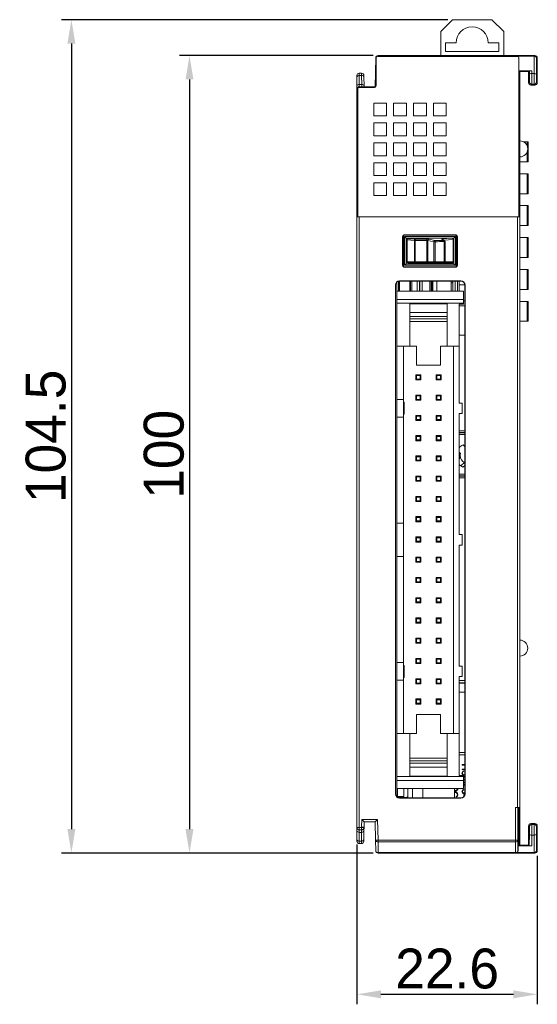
# Model space of a CAD drawing. Header units: millimetres. Extents: x 0 to 592, y -1 to 415.
# Tile 3 of 10: x 215 to 280, y 144 to 267. Entities that reach past the tile are written whole.
import ezdxf

# ---------------------------------------------------------------- set-up
doc = ezdxf.new("R2010")
doc.units = ezdxf.units.MM
doc.header["$MEASUREMENT"] = 0
doc.layers.add('Layer0000', color=7, linetype='Continuous', lineweight=20)
doc.styles.add('文字样式①', font='txt')
doc.dimstyles.new('标准样式（宋体）', dxfattribs={"dimtxt": 5, "dimasz": 3, "dimexe": 1.25, "dimexo": 0.625, "dimtad": 1, "dimtoh": 1, "dimdsep": 46, "dimtxsty": '文字样式①', "dimcen": 0, "dimdle": 6, "dimadec": 0, "dimazin": 0, "dimtfac": 1, "dimtofl": 0, "dimtmove": 0, "dimatfit": 3, "dimfxl": 0, "dimtolj": 1, "dimarcsym": 0})

# ---------------------------------------------------------------- blocks, each defined once
blk = doc.blocks.new('*D18')
at = {"color": 0, "linetype": 'Continuous', "lineweight": -2}
for p, q in [((259.25, 262.59), (234.98, 262.59)), ((236.23, 259.59), (236.23, 165.59)), ((259.25, 162.59), (234.98, 162.59))]:
    blk.add_line(p, q, dxfattribs=at)
at = {"color": 0}
for points in [[(235.73, 259.59), (236.73, 259.59), (236.23, 262.59)], [(235.73, 165.59), (236.73, 165.59), (236.23, 162.59)]]:
    blk.add_solid(points, dxfattribs=at)
at = {"layer": 'Defpoints', "color": 0}
for p in [(259.87, 262.59), (236.23, 162.59), (259.87, 162.59)]:
    blk.add_point(p, dxfattribs=at)
at = {"color": 0, "lineweight": 9, "insert": (233.03, 212.59), "char_height": 5, "attachment_point": 5, "rotation": 90, "style": '文字样式①'}
blk.add_mtext('\\A1;100', dxfattribs=at)
blk = doc.blocks.new('*D19')
at = {"color": 0, "linetype": 'Continuous', "lineweight": -2}
for p, q in [((268.58, 267.09), (220.18, 267.09)), ((221.43, 264.09), (221.43, 165.59)), ((259.25, 162.59), (220.18, 162.59))]:
    blk.add_line(p, q, dxfattribs=at)
at = {"color": 0}
for points in [[(220.93, 264.09), (221.93, 264.09), (221.43, 267.09)], [(220.93, 165.59), (221.93, 165.59), (221.43, 162.59)]]:
    blk.add_solid(points, dxfattribs=at)
at = {"layer": 'Defpoints', "color": 0}
for p in [(269.2, 267.09), (221.43, 162.59), (259.87, 162.59)]:
    blk.add_point(p, dxfattribs=at)
at = {"color": 0, "lineweight": 9, "insert": (218.23, 214.84), "char_height": 5, "attachment_point": 5, "rotation": 90, "style": '文字样式①'}
blk.add_mtext('\\A1;104.5', dxfattribs=at)
blk = doc.blocks.new('*D20')
at = {"color": 0, "linetype": 'Continuous', "lineweight": -2}
for p, q in [((257.21, 163.67), (257.21, 143.63)), ((279.81, 162.26), (279.81, 143.63)), ((260.21, 144.88), (276.81, 144.88))]:
    blk.add_line(p, q, dxfattribs=at)
at = {"color": 0}
for points in [[(260.21, 145.38), (260.21, 144.38), (257.21, 144.88)], [(276.81, 145.38), (276.81, 144.38), (279.81, 144.88)]]:
    blk.add_solid(points, dxfattribs=at)
at = {"layer": 'Defpoints', "color": 0}
for p in [(257.21, 164.29), (279.81, 162.89), (279.81, 144.88)]:
    blk.add_point(p, dxfattribs=at)
at = {"color": 0, "lineweight": 9, "insert": (268.51, 148.08), "char_height": 5, "attachment_point": 5, "style": '文字样式①'}
blk.add_mtext('\\A1;22.6', dxfattribs=at)

msp = doc.modelspace()

# ---------------------------------------------------------------- linework, layer by layer
at = {"layer": 'Layer0000'}
for p, q in [((269.204, 267.088), (267.704, 265.588)), ((274.104, 267.088), (269.204, 267.088)), ((275.604, 265.588), (274.104, 267.088)), ((267.704, 265.588), (267.704, 262.588)), ((275.604, 262.588), (275.604, 265.588)), ((269.654, 264.188), (268.304, 264.188)), ((268.304, 264.188), (268.304, 263.088)), ((268.304, 263.088), (275.004, 263.088)), ((275.004, 264.188), (273.654, 264.188)), ((275.004, 263.088), (275.004, 264.188)), ((259.574, 262.293), (259.511, 258.688)), ((259.611, 258.788), (259.611, 262.288)), ((259.811, 262.488), (277.311, 262.488)), ((259.874, 262.588), (277.091, 262.588)), ((277.091, 262.588), (277.113, 262.588)), ((277.113, 262.588), (279.413, 262.588)), ((277.324, 262.5), (277.337, 262.486)), ((279.413, 262.5), (277.324, 262.5)), ((277.511, 242.388), (277.511, 262.288)), ((279.413, 262.5), (279.405, 260.358)), ((279.413, 262.588), (279.511, 262.588)), ((279.414, 262.588), (279.416, 262.588)), ((279.713, 262.288), (279.705, 260.146)), ((279.811, 262.288), (279.713, 262.288)), ((279.811, 259.188), (279.811, 262.288)), ((279.115, 260.693), (277.511, 260.693)), ((278.711, 260.588), (277.511, 260.588)), ((277.611, 260.588), (277.611, 256.888)), ((278.814, 260.692), (278.711, 260.588)), ((278.711, 260.588), (278.711, 259.188)), ((278.814, 260.692), (278.816, 260.146)), ((279.116, 260.358), (279.115, 260.693)), ((257.211, 259.88), (257.211, 260.085)), ((257.211, 258.769), (257.211, 259.88)), ((257.511, 260.385), (257.786, 260.385)), ((257.511, 260.385), (257.511, 260.092)), ((257.79, 260.092), (257.511, 260.092)), ((257.511, 260.092), (257.511, 258.981)), ((257.79, 260.092), (257.786, 260.385)), ((257.809, 258.981), (257.79, 260.092)), ((258.086, 260.09), (258.09, 259.885)), ((258.09, 259.885), (258.109, 258.774)), ((278.815, 259.292), (278.711, 259.188)), ((279.405, 260.358), (279.116, 260.358)), ((279.707, 259.292), (279.811, 259.188)), ((257.211, 258.388), (257.211, 258.769)), ((257.211, 258.388), (257.211, 242.388)), ((257.311, 242.388), (257.311, 258.388)), ((257.511, 258.981), (257.511, 258.688)), ((257.511, 258.981), (257.809, 258.981)), ((259.511, 258.688), (257.511, 258.688)), ((257.511, 258.588), (259.411, 258.588)), ((257.816, 258.688), (257.809, 258.981)), ((258.109, 258.774), (258.111, 258.688)), ((279.011, 258.888), (279.115, 258.992)), ((279.011, 258.888), (279.511, 258.888)), ((279.407, 258.992), (279.115, 258.992)), ((279.511, 258.888), (279.407, 258.992)), ((277.511, 256.888), (277.611, 256.888)), ((277.611, 242.388), (277.611, 256.888)), ((259.311, 256.638), (259.311, 255.038)), ((260.911, 256.638), (259.311, 256.638)), ((260.911, 255.038), (260.911, 256.638)), ((261.811, 256.638), (261.811, 255.038)), ((263.411, 256.638), (261.811, 256.638)), ((263.411, 255.038), (263.411, 256.638)), ((264.311, 256.638), (264.311, 255.038)), ((265.911, 256.638), (264.311, 256.638)), ((265.911, 255.038), (265.911, 256.638)), ((266.811, 256.638), (266.811, 255.038)), ((268.411, 256.638), (266.811, 256.638)), ((268.411, 255.038), (268.411, 256.638)), ((259.311, 255.038), (260.911, 255.038)), ((261.811, 255.038), (263.411, 255.038)), ((264.311, 255.038), (265.911, 255.038)), ((266.811, 255.038), (268.411, 255.038)), ((259.311, 254.138), (259.311, 252.538)), ((260.911, 254.138), (259.311, 254.138)), ((260.911, 252.538), (260.911, 254.138)), ((261.811, 254.138), (261.811, 252.538)), ((263.411, 254.138), (261.811, 254.138)), ((263.411, 252.538), (263.411, 254.138)), ((264.311, 254.138), (264.311, 252.538)), ((265.911, 254.138), (264.311, 254.138)), ((265.911, 252.538), (265.911, 254.138)), ((266.811, 254.138), (266.811, 252.538)), ((268.411, 254.138), (266.811, 254.138)), ((268.411, 252.538), (268.411, 254.138)), ((259.311, 252.538), (260.911, 252.538)), ((261.811, 252.538), (263.411, 252.538)), ((264.311, 252.538), (265.911, 252.538)), ((266.811, 252.538), (268.411, 252.538)), ((259.311, 251.638), (259.311, 250.038)), ((260.911, 251.638), (259.311, 251.638)), ((260.911, 250.038), (260.911, 251.638)), ((261.811, 251.638), (261.811, 250.038)), ((263.411, 251.638), (261.811, 251.638)), ((263.411, 250.038), (263.411, 251.638)), ((264.311, 251.638), (264.311, 250.038)), ((265.911, 251.638), (264.311, 251.638)), ((265.911, 250.038), (265.911, 251.638)), ((266.811, 251.638), (266.811, 250.038)), ((268.411, 251.638), (266.811, 251.638)), ((268.411, 250.038), (268.411, 251.638)), ((278.076, 251.773), (278.529, 251.773)), ((278.529, 251.773), (278.666, 251.773)), ((278.529, 251.284), (278.529, 251.773)), ((278.666, 251.773), (278.666, 249.273)), ((259.311, 250.038), (260.911, 250.038)), ((261.811, 250.038), (263.411, 250.038)), ((264.311, 250.038), (265.911, 250.038)), ((266.811, 250.038), (268.411, 250.038)), ((278.529, 249.273), (278.529, 250.493)), ((259.311, 249.138), (259.311, 247.538)), ((260.911, 249.138), (259.311, 249.138)), ((260.911, 247.538), (260.911, 249.138)), ((261.811, 249.138), (261.811, 247.538)), ((263.411, 249.138), (261.811, 249.138)), ((263.411, 247.538), (263.411, 249.138)), ((264.311, 249.138), (264.311, 247.538)), ((265.911, 249.138), (264.311, 249.138)), ((265.911, 247.538), (265.911, 249.138)), ((266.811, 249.138), (266.811, 247.538)), ((268.411, 249.138), (266.811, 249.138)), ((268.411, 247.538), (268.411, 249.138)), ((278.529, 249.273), (277.611, 249.273)), ((278.666, 249.273), (278.529, 249.273)), ((259.311, 247.538), (260.911, 247.538)), ((261.811, 247.538), (263.411, 247.538)), ((264.311, 247.538), (265.911, 247.538)), ((266.811, 247.538), (268.411, 247.538)), ((277.611, 247.773), (278.529, 247.773)), ((278.529, 247.773), (278.666, 247.773)), ((278.529, 245.273), (278.529, 247.773)), ((278.666, 247.773), (278.666, 245.273)), ((259.311, 246.638), (259.311, 245.038)), ((260.911, 246.638), (259.311, 246.638)), ((260.911, 245.038), (260.911, 246.638)), ((261.811, 246.638), (261.811, 245.038)), ((263.411, 246.638), (261.811, 246.638)), ((263.411, 245.038), (263.411, 246.638)), ((264.311, 246.638), (264.311, 245.038)), ((265.911, 246.638), (264.311, 246.638)), ((265.911, 245.038), (265.911, 246.638)), ((266.811, 246.638), (266.811, 245.038)), ((268.411, 246.638), (266.811, 246.638)), ((268.411, 245.038), (268.411, 246.638)), ((259.311, 245.038), (260.911, 245.038)), ((261.811, 245.038), (263.411, 245.038)), ((264.311, 245.038), (265.911, 245.038)), ((266.811, 245.038), (268.411, 245.038)), ((278.529, 245.273), (277.611, 245.273)), ((278.666, 245.273), (278.529, 245.273)), ((277.611, 243.773), (278.529, 243.773)), ((278.529, 243.773), (278.666, 243.773)), ((278.529, 241.273), (278.529, 243.773)), ((278.666, 243.773), (278.666, 241.273)), ((257.311, 242.388), (257.211, 242.388)), ((257.211, 242.388), (257.211, 242.367)), ((257.211, 165.785), (257.211, 242.367)), ((277.511, 242.388), (257.311, 242.388)), ((257.511, 242.362), (277.311, 242.362)), ((257.511, 165.785), (257.511, 242.362)), ((277.311, 242.362), (277.311, 168.288)), ((277.611, 242.388), (277.511, 242.388)), ((277.611, 242.367), (277.611, 242.388)), ((277.611, 168.288), (277.611, 242.367)), ((278.529, 241.273), (277.611, 241.273)), ((278.666, 241.273), (278.529, 241.273)), ((262.926, 239.888), (262.926, 236.288)), ((262.926, 239.888), (262.961, 239.888)), ((262.961, 239.888), (262.961, 236.288)), ((263.061, 240.062), (263.061, 236.115)), ((269.561, 240.123), (263.161, 240.123)), ((263.161, 240.088), (263.161, 240.123)), ((269.561, 240.088), (263.161, 240.088)), ((263.161, 236.288), (263.161, 239.888)), ((269.561, 239.888), (263.161, 239.888)), ((263.161, 239.888), (263.361, 239.688)), ((263.361, 239.688), (263.361, 236.488)), ((269.361, 239.688), (263.361, 239.688)), ((263.461, 239.47), (263.461, 239.57)), ((263.611, 239.62), (263.611, 239.688)), ((264.523, 239.568), (263.611, 239.62)), ((264.523, 239.568), (264.523, 239.418)), ((265.953, 239.568), (264.523, 239.568)), ((265.953, 239.418), (265.953, 239.568)), ((266.243, 239.555), (266.977, 239.399)), ((268.098, 239.415), (267.836, 239.586)), ((267.897, 239.598), (269.111, 239.688)), ((268.18, 239.391), (267.918, 239.561)), ((268.085, 239.453), (269.261, 239.541)), ((269.261, 239.57), (269.261, 239.541)), ((269.261, 239.535), (269.261, 236.738)), ((269.361, 239.688), (269.561, 239.888)), ((269.361, 236.488), (269.361, 239.688)), ((269.561, 240.123), (269.561, 240.088)), ((269.561, 236.288), (269.561, 239.888)), ((269.661, 236.115), (269.661, 240.062)), ((269.761, 236.288), (269.761, 239.888)), ((269.761, 239.888), (269.796, 239.888)), ((269.796, 236.288), (269.796, 239.888)), ((277.611, 239.773), (278.529, 239.773)), ((278.529, 239.773), (278.666, 239.773)), ((278.529, 237.273), (278.529, 239.773)), ((278.666, 239.773), (278.666, 237.273)), ((263.461, 236.738), (263.461, 239.47)), ((263.505, 239.47), (263.461, 239.47)), ((263.505, 239.47), (263.505, 236.738)), ((263.505, 239.47), (264.417, 239.418)), ((264.523, 239.418), (264.417, 239.418)), ((264.417, 236.738), (264.417, 239.418)), ((264.523, 239.418), (264.523, 236.738)), ((264.523, 239.418), (265.953, 239.418)), ((265.953, 236.738), (265.953, 239.418)), ((266.098, 236.738), (266.098, 239.406)), ((266.098, 239.406), (266.832, 239.249)), ((266.832, 236.738), (266.832, 239.249)), ((266.832, 239.249), (266.977, 239.249)), ((266.977, 239.249), (266.996, 239.249)), ((266.996, 239.249), (266.996, 236.738)), ((268.151, 236.738), (268.151, 239.265)), ((268.151, 239.265), (268.248, 239.265)), ((268.248, 236.738), (268.248, 239.265)), ((278.529, 237.273), (277.611, 237.273)), ((278.666, 237.273), (278.529, 237.273)), ((262.961, 236.288), (262.926, 236.288)), ((263.161, 236.288), (263.361, 236.488)), ((269.561, 236.288), (263.161, 236.288)), ((263.161, 236.088), (269.561, 236.088)), ((263.161, 236.054), (263.161, 236.088)), ((263.161, 236.054), (269.561, 236.054)), ((263.361, 236.488), (269.361, 236.488)), ((263.461, 236.738), (263.505, 236.738)), ((264.417, 236.738), (263.505, 236.738)), ((264.523, 236.588), (263.611, 236.588)), ((264.417, 236.738), (264.523, 236.738)), ((264.523, 236.738), (264.523, 236.588)), ((265.953, 236.738), (264.523, 236.738)), ((265.953, 236.588), (264.523, 236.588)), ((266.098, 236.738), (265.953, 236.738)), ((265.953, 236.738), (265.953, 236.588)), ((266.243, 236.588), (265.953, 236.588)), ((266.832, 236.738), (266.098, 236.738)), ((266.977, 236.588), (266.243, 236.588)), ((266.977, 236.738), (266.832, 236.738)), ((266.996, 236.738), (266.977, 236.738)), ((266.977, 236.738), (266.977, 236.588)), ((268.098, 236.588), (266.977, 236.588)), ((268.151, 236.738), (266.996, 236.738)), ((269.111, 236.588), (268.098, 236.588)), ((268.248, 236.738), (268.151, 236.738)), ((269.261, 236.738), (268.248, 236.738)), ((269.361, 236.488), (269.561, 236.288)), ((269.561, 236.088), (269.561, 236.054)), ((269.796, 236.288), (269.761, 236.288)), ((277.611, 235.773), (278.529, 235.773)), ((278.529, 235.773), (278.666, 235.773)), ((278.529, 233.273), (278.529, 235.773)), ((278.666, 235.773), (278.666, 233.273)), ((262.026, 170.009), (262.026, 233.809)), ((262.026, 233.809), (262.061, 233.809)), ((262.061, 233.809), (262.061, 170.009)), ((262.211, 232.852), (262.211, 234.167)), ((262.416, 234.288), (262.416, 233.056)), ((262.54, 233.056), (262.54, 234.309)), ((262.561, 234.344), (270.221, 234.344)), ((262.561, 234.309), (262.561, 234.344)), ((270.221, 234.309), (262.561, 234.309)), ((263.846, 234.309), (263.846, 233.056)), ((263.909, 233.056), (263.909, 234.309)), ((264.109, 234.309), (264.109, 233.056)), ((264.745, 234.309), (264.745, 233.056)), ((265.045, 233.056), (265.045, 234.309)), ((265.104, 233.056), (265.104, 234.309)), ((265.404, 234.309), (265.404, 233.056)), ((266.328, 233.056), (266.328, 234.309)), ((266.528, 234.309), (266.528, 233.056)), ((266.579, 233.588), (266.579, 234.309)), ((266.579, 233.056), (266.579, 233.588)), ((266.704, 233.056), (266.704, 234.309)), ((267.211, 234.309), (267.211, 233.056)), ((269.011, 233.056), (269.011, 234.309)), ((269.211, 234.073), (269.011, 234.073)), ((269.211, 234.309), (269.211, 234.073)), ((269.211, 234.073), (269.211, 233.056)), ((269.511, 234.309), (269.511, 233.056)), ((269.811, 233.056), (269.811, 234.309)), ((270.011, 234.309), (270.011, 233.056)), ((270.721, 233.823), (270.011, 233.823)), ((270.221, 234.344), (270.221, 234.309)), ((270.721, 170.009), (270.721, 233.809)), ((270.721, 233.809), (270.756, 233.809)), ((270.756, 233.809), (270.756, 170.009)), ((270.571, 233.056), (262.211, 233.056)), ((270.571, 233.043), (262.211, 233.043)), ((262.211, 232.852), (262.211, 232.023)), ((270.571, 233.043), (270.571, 233.056)), ((270.571, 232.023), (270.571, 233.043)), ((278.529, 233.273), (277.611, 233.273)), ((278.666, 233.273), (278.529, 233.273)), ((262.211, 231.529), (262.211, 232.023)), ((262.211, 232.023), (270.571, 232.023)), ((262.211, 226.156), (262.211, 231.529)), ((270.571, 231.529), (262.211, 231.529)), ((263.831, 230.364), (263.831, 231.476)), ((268.531, 231.476), (263.831, 231.476)), ((268.531, 231.476), (268.531, 230.364)), ((270.011, 226.156), (270.011, 231.406)), ((270.011, 231.406), (270.571, 231.406)), ((270.721, 231.223), (270.011, 231.223)), ((270.571, 232.023), (270.571, 231.529)), ((270.721, 231.823), (270.571, 231.823)), ((270.571, 231.529), (270.571, 231.406)), ((277.611, 231.773), (278.529, 231.773)), ((278.529, 231.773), (278.666, 231.773)), ((278.529, 229.273), (278.529, 231.773)), ((278.666, 231.773), (278.666, 229.273)), ((263.831, 229.867), (263.831, 230.364)), ((263.831, 230.364), (268.531, 230.364)), ((263.831, 229.57), (263.831, 229.867)), ((268.531, 229.867), (263.831, 229.867)), ((268.531, 230.364), (268.531, 229.867)), ((268.531, 229.867), (268.531, 229.569)), ((263.831, 229.25), (263.831, 229.57)), ((263.831, 229.569), (268.531, 229.569)), ((263.831, 229.25), (263.831, 226.156)), ((268.531, 229.25), (263.831, 229.25)), ((268.531, 229.569), (268.531, 229.25)), ((268.531, 229.25), (268.531, 226.156)), ((278.529, 229.273), (277.611, 229.273)), ((278.666, 229.273), (278.529, 229.273)), ((270.721, 227.523), (270.011, 227.523)), ((262.211, 226.156), (262.211, 219.466)), ((262.211, 226.156), (263.831, 226.156)), ((263.031, 219.466), (263.031, 226.156)), ((263.831, 226.156), (264.681, 226.156)), ((264.681, 226.156), (264.681, 223.786)), ((267.681, 223.786), (267.681, 226.156)), ((267.681, 226.156), (268.531, 226.156)), ((268.531, 226.156), (270.011, 226.156)), ((269.331, 177.576), (269.331, 226.156)), ((270.011, 219.016), (270.011, 226.156)), ((264.681, 223.786), (267.681, 223.786)), ((264.591, 222.556), (265.231, 222.556)), ((264.591, 221.916), (264.591, 222.556)), ((264.691, 222.456), (264.591, 222.556)), ((264.691, 222.016), (264.691, 222.456)), ((264.691, 222.456), (265.131, 222.456)), ((265.131, 222.456), (265.231, 222.556)), ((265.131, 222.456), (265.131, 222.016)), ((265.231, 222.556), (265.231, 221.916)), ((267.131, 221.916), (267.131, 222.556)), ((267.131, 222.556), (267.771, 222.556)), ((267.231, 222.456), (267.131, 222.556)), ((267.231, 222.016), (267.231, 222.456)), ((267.231, 222.456), (267.671, 222.456)), ((267.671, 222.456), (267.771, 222.556)), ((267.671, 222.456), (267.671, 222.016)), ((267.771, 222.556), (267.771, 221.916)), ((264.691, 222.016), (264.591, 221.916)), ((265.231, 221.916), (264.591, 221.916)), ((265.131, 222.016), (264.691, 222.016)), ((265.231, 221.916), (265.131, 222.016)), ((267.231, 222.016), (267.131, 221.916)), ((267.771, 221.916), (267.131, 221.916)), ((267.671, 222.016), (267.231, 222.016)), ((267.771, 221.916), (267.671, 222.016)), ((264.591, 219.376), (264.591, 220.016)), ((264.591, 220.016), (265.231, 220.016)), ((264.691, 219.916), (264.591, 220.016)), ((264.691, 219.916), (265.131, 219.916)), ((264.691, 219.476), (264.691, 219.916)), ((265.131, 219.916), (265.231, 220.016)), ((265.131, 219.916), (265.131, 219.476)), ((265.231, 220.016), (265.231, 219.376)), ((267.131, 219.376), (267.131, 220.016)), ((267.131, 220.016), (267.771, 220.016)), ((267.231, 219.916), (267.131, 220.016)), ((267.231, 219.476), (267.231, 219.916)), ((267.231, 219.916), (267.671, 219.916)), ((267.671, 219.916), (267.771, 220.016)), ((267.671, 219.916), (267.671, 219.476)), ((267.771, 220.016), (267.771, 219.376)), ((262.211, 219.466), (263.031, 219.466)), ((262.211, 217.266), (262.211, 219.466)), ((263.031, 217.266), (263.031, 219.466)), ((263.131, 219.116), (263.031, 219.116)), ((263.131, 219.116), (263.131, 217.616)), ((264.691, 219.476), (264.591, 219.376)), ((265.231, 219.376), (264.591, 219.376)), ((265.131, 219.476), (264.691, 219.476)), ((265.231, 219.376), (265.131, 219.476)), ((267.231, 219.476), (267.131, 219.376)), ((267.771, 219.376), (267.131, 219.376)), ((267.671, 219.476), (267.231, 219.476)), ((267.771, 219.376), (267.671, 219.476)), ((270.411, 219.016), (270.011, 219.016)), ((270.411, 217.716), (270.411, 219.016)), ((263.031, 217.616), (263.131, 217.616)), ((264.591, 216.836), (264.591, 217.476)), ((264.591, 217.476), (265.231, 217.476)), ((264.691, 217.376), (264.591, 217.476)), ((264.691, 216.936), (264.691, 217.376)), ((264.691, 217.376), (265.131, 217.376)), ((265.131, 217.376), (265.231, 217.476)), ((265.131, 217.376), (265.131, 216.936)), ((265.231, 217.476), (265.231, 216.836)), ((267.131, 217.476), (267.771, 217.476)), ((267.131, 216.836), (267.131, 217.476)), ((267.231, 217.376), (267.131, 217.476)), ((267.231, 216.936), (267.231, 217.376)), ((267.231, 217.376), (267.671, 217.376)), ((267.671, 217.376), (267.771, 217.476)), ((267.671, 217.376), (267.671, 216.936)), ((267.771, 217.476), (267.771, 216.836)), ((270.011, 217.716), (270.411, 217.716)), ((270.011, 202.516), (270.011, 217.716)), ((263.031, 217.266), (262.211, 217.266)), ((262.211, 217.266), (262.211, 203.966)), ((263.031, 203.966), (263.031, 217.266)), ((264.691, 216.936), (264.591, 216.836)), ((265.231, 216.836), (264.591, 216.836)), ((265.131, 216.936), (264.691, 216.936)), ((265.231, 216.836), (265.131, 216.936)), ((267.231, 216.936), (267.131, 216.836)), ((267.771, 216.836), (267.131, 216.836)), ((267.671, 216.936), (267.231, 216.936)), ((267.771, 216.836), (267.671, 216.936)), ((264.591, 214.296), (264.591, 214.936)), ((264.591, 214.936), (265.231, 214.936)), ((264.691, 214.836), (264.591, 214.936)), ((264.691, 214.396), (264.691, 214.836)), ((264.691, 214.836), (265.131, 214.836)), ((265.131, 214.836), (265.231, 214.936)), ((265.131, 214.836), (265.131, 214.396)), ((265.231, 214.936), (265.231, 214.296)), ((267.131, 214.296), (267.131, 214.936)), ((267.131, 214.936), (267.771, 214.936)), ((267.231, 214.836), (267.131, 214.936)), ((267.231, 214.836), (267.671, 214.836)), ((267.231, 214.396), (267.231, 214.836)), ((267.671, 214.836), (267.771, 214.936)), ((267.671, 214.836), (267.671, 214.396)), ((267.771, 214.936), (267.771, 214.296)), ((270.011, 215.515), (270.721, 215.515)), ((270.011, 215.315), (270.721, 215.315)), ((270.721, 215.293), (270.011, 215.293)), ((270.011, 215.093), (270.721, 215.093)), ((264.691, 214.396), (264.591, 214.296)), ((265.231, 214.296), (264.591, 214.296)), ((265.131, 214.396), (264.691, 214.396)), ((265.231, 214.296), (265.131, 214.396)), ((267.231, 214.396), (267.131, 214.296)), ((267.771, 214.296), (267.131, 214.296)), ((267.671, 214.396), (267.231, 214.396)), ((267.771, 214.296), (267.671, 214.396)), ((270.721, 213.576), (270.507, 213.789)), ((264.591, 211.756), (264.591, 212.396)), ((264.591, 212.396), (265.231, 212.396)), ((264.691, 212.296), (264.591, 212.396)), ((265.131, 212.296), (265.231, 212.396)), ((265.231, 212.396), (265.231, 211.756)), ((267.131, 211.756), (267.131, 212.396)), ((267.131, 212.396), (267.771, 212.396)), ((267.231, 212.296), (267.131, 212.396)), ((267.671, 212.296), (267.771, 212.396)), ((267.771, 212.396), (267.771, 211.756)), ((270.011, 212.872), (270.188, 212.694)), ((264.691, 211.856), (264.591, 211.756)), ((265.231, 211.756), (264.591, 211.756)), ((264.691, 211.856), (264.691, 212.296)), ((264.691, 212.296), (265.131, 212.296)), ((265.131, 211.856), (264.691, 211.856)), ((265.131, 212.296), (265.131, 211.856)), ((265.231, 211.756), (265.131, 211.856)), ((267.231, 211.856), (267.131, 211.756)), ((267.771, 211.756), (267.131, 211.756)), ((267.231, 211.856), (267.231, 212.296)), ((267.231, 212.296), (267.671, 212.296)), ((267.671, 211.856), (267.231, 211.856)), ((267.671, 212.296), (267.671, 211.856)), ((267.771, 211.756), (267.671, 211.856)), ((270.011, 212.065), (270.099, 212.153)), ((270.721, 211.204), (270.495, 210.978)), ((270.721, 210.083), (270.011, 210.083)), ((270.011, 209.883), (270.721, 209.883)), ((264.591, 209.856), (265.231, 209.856)), ((264.591, 209.216), (264.591, 209.856)), ((264.691, 209.756), (264.591, 209.856)), ((264.691, 209.316), (264.591, 209.216)), ((265.231, 209.216), (264.591, 209.216)), ((264.691, 209.316), (264.691, 209.756)), ((264.691, 209.756), (265.131, 209.756)), ((265.131, 209.316), (264.691, 209.316)), ((265.131, 209.756), (265.231, 209.856)), ((265.131, 209.756), (265.131, 209.316)), ((265.231, 209.216), (265.131, 209.316)), ((265.231, 209.856), (265.231, 209.216)), ((267.131, 209.216), (267.131, 209.856)), ((267.131, 209.856), (267.771, 209.856)), ((267.231, 209.756), (267.131, 209.856)), ((267.231, 209.316), (267.131, 209.216)), ((267.771, 209.216), (267.131, 209.216)), ((267.231, 209.316), (267.231, 209.756)), ((267.231, 209.756), (267.671, 209.756)), ((267.671, 209.316), (267.231, 209.316)), ((267.671, 209.756), (267.771, 209.856)), ((267.671, 209.756), (267.671, 209.316)), ((267.771, 209.216), (267.671, 209.316)), ((267.771, 209.856), (267.771, 209.216)), ((270.011, 209.861), (270.721, 209.861)), ((270.721, 209.662), (270.011, 209.662)), ((264.591, 206.676), (264.591, 207.316)), ((264.591, 207.316), (265.231, 207.316)), ((264.691, 207.216), (264.591, 207.316)), ((264.691, 206.776), (264.591, 206.676)), ((265.231, 206.676), (264.591, 206.676)), ((264.691, 207.216), (265.131, 207.216)), ((264.691, 206.776), (264.691, 207.216)), ((265.131, 206.776), (264.691, 206.776)), ((265.131, 207.216), (265.231, 207.316)), ((265.131, 207.216), (265.131, 206.776)), ((265.231, 206.676), (265.131, 206.776)), ((265.231, 207.316), (265.231, 206.676)), ((267.131, 206.676), (267.131, 207.316)), ((267.131, 207.316), (267.771, 207.316)), ((267.231, 207.216), (267.131, 207.316)), ((267.231, 206.776), (267.131, 206.676)), ((267.771, 206.676), (267.131, 206.676)), ((267.231, 206.776), (267.231, 207.216)), ((267.231, 207.216), (267.671, 207.216)), ((267.671, 206.776), (267.231, 206.776)), ((267.671, 207.216), (267.771, 207.316)), ((267.671, 207.216), (267.671, 206.776)), ((267.771, 206.676), (267.671, 206.776)), ((267.771, 207.316), (267.771, 206.676)), ((262.211, 199.766), (262.211, 203.966)), ((263.031, 203.966), (262.211, 203.966)), ((263.031, 203.966), (263.031, 199.766)), ((264.591, 204.136), (264.591, 204.776)), ((264.591, 204.776), (265.231, 204.776)), ((264.691, 204.676), (264.591, 204.776)), ((264.691, 204.236), (264.591, 204.136)), ((265.231, 204.136), (264.591, 204.136)), ((264.691, 204.236), (264.691, 204.676)), ((264.691, 204.676), (265.131, 204.676)), ((265.131, 204.236), (264.691, 204.236)), ((265.131, 204.676), (265.231, 204.776)), ((265.131, 204.676), (265.131, 204.236)), ((265.231, 204.136), (265.131, 204.236)), ((265.231, 204.776), (265.231, 204.136)), ((267.131, 204.776), (267.771, 204.776)), ((267.131, 204.136), (267.131, 204.776)), ((267.231, 204.676), (267.131, 204.776)), ((267.231, 204.236), (267.131, 204.136)), ((267.771, 204.136), (267.131, 204.136)), ((267.231, 204.236), (267.231, 204.676)), ((267.231, 204.676), (267.671, 204.676)), ((267.671, 204.236), (267.231, 204.236)), ((267.671, 204.676), (267.771, 204.776)), ((267.671, 204.676), (267.671, 204.236)), ((267.771, 204.136), (267.671, 204.236)), ((267.771, 204.776), (267.771, 204.136)), ((270.411, 202.516), (270.011, 202.516)), ((270.411, 201.216), (270.411, 202.516)), ((264.591, 201.596), (264.591, 202.236)), ((264.591, 202.236), (265.231, 202.236)), ((264.691, 202.136), (264.591, 202.236)), ((264.691, 201.696), (264.591, 201.596)), ((265.231, 201.596), (264.591, 201.596)), ((264.691, 201.696), (264.691, 202.136)), ((264.691, 202.136), (265.131, 202.136)), ((265.131, 201.696), (264.691, 201.696)), ((265.131, 202.136), (265.231, 202.236)), ((265.131, 202.136), (265.131, 201.696)), ((265.231, 201.596), (265.131, 201.696)), ((265.231, 202.236), (265.231, 201.596)), ((267.131, 201.596), (267.131, 202.236)), ((267.131, 202.236), (267.771, 202.236)), ((267.231, 202.136), (267.131, 202.236)), ((267.231, 201.696), (267.131, 201.596)), ((267.771, 201.596), (267.131, 201.596)), ((267.231, 202.136), (267.671, 202.136)), ((267.231, 201.696), (267.231, 202.136)), ((267.671, 201.696), (267.231, 201.696)), ((267.671, 202.136), (267.771, 202.236)), ((267.671, 202.136), (267.671, 201.696)), ((267.771, 201.596), (267.671, 201.696)), ((267.771, 202.236), (267.771, 201.596)), ((270.011, 186.016), (270.011, 201.216)), ((270.011, 201.216), (270.411, 201.216)), ((263.031, 199.766), (262.211, 199.766)), ((262.211, 199.766), (262.211, 186.466)), ((263.031, 186.466), (263.031, 199.766)), ((264.591, 199.056), (264.591, 199.696)), ((264.591, 199.696), (265.231, 199.696)), ((264.691, 199.596), (264.591, 199.696)), ((264.691, 199.156), (264.591, 199.056)), ((265.231, 199.056), (264.591, 199.056)), ((264.691, 199.156), (264.691, 199.596)), ((264.691, 199.596), (265.131, 199.596)), ((265.131, 199.156), (264.691, 199.156)), ((265.131, 199.596), (265.231, 199.696)), ((265.131, 199.596), (265.131, 199.156)), ((265.231, 199.056), (265.131, 199.156)), ((265.231, 199.696), (265.231, 199.056)), ((267.131, 199.056), (267.131, 199.696)), ((267.131, 199.696), (267.771, 199.696)), ((267.231, 199.596), (267.131, 199.696)), ((267.231, 199.156), (267.131, 199.056)), ((267.771, 199.056), (267.131, 199.056)), ((267.231, 199.156), (267.231, 199.596)), ((267.231, 199.596), (267.671, 199.596)), ((267.671, 199.156), (267.231, 199.156)), ((267.671, 199.596), (267.771, 199.696)), ((267.671, 199.596), (267.671, 199.156)), ((267.771, 199.056), (267.671, 199.156)), ((267.771, 199.696), (267.771, 199.056)), ((264.591, 197.156), (265.231, 197.156)), ((264.591, 196.516), (264.591, 197.156)), ((264.691, 197.056), (264.591, 197.156)), ((264.691, 196.616), (264.591, 196.516)), ((265.231, 196.516), (264.591, 196.516)), ((264.691, 196.616), (264.691, 197.056)), ((264.691, 197.056), (265.131, 197.056)), ((265.131, 196.616), (264.691, 196.616)), ((265.131, 197.056), (265.231, 197.156)), ((265.131, 197.056), (265.131, 196.616)), ((265.231, 196.516), (265.131, 196.616)), ((265.231, 197.156), (265.231, 196.516)), ((267.131, 196.516), (267.131, 197.156)), ((267.131, 197.156), (267.771, 197.156)), ((267.231, 197.056), (267.131, 197.156)), ((267.231, 196.616), (267.131, 196.516)), ((267.771, 196.516), (267.131, 196.516)), ((267.231, 196.616), (267.231, 197.056)), ((267.231, 197.056), (267.671, 197.056)), ((267.671, 196.616), (267.231, 196.616)), ((267.671, 197.056), (267.771, 197.156)), ((267.671, 197.056), (267.671, 196.616)), ((267.771, 196.516), (267.671, 196.616)), ((267.771, 197.156), (267.771, 196.516)), ((264.591, 193.976), (264.591, 194.616)), ((264.591, 194.616), (265.231, 194.616)), ((264.691, 194.516), (264.591, 194.616)), ((264.691, 194.076), (264.591, 193.976)), ((265.231, 193.976), (264.591, 193.976)), ((264.691, 194.516), (265.131, 194.516)), ((264.691, 194.076), (264.691, 194.516)), ((265.131, 194.076), (264.691, 194.076)), ((265.131, 194.516), (265.231, 194.616)), ((265.131, 194.516), (265.131, 194.076)), ((265.231, 193.976), (265.131, 194.076)), ((265.231, 194.616), (265.231, 193.976)), ((267.131, 193.976), (267.131, 194.616)), ((267.131, 194.616), (267.771, 194.616)), ((267.231, 194.516), (267.131, 194.616)), ((267.231, 194.076), (267.131, 193.976)), ((267.771, 193.976), (267.131, 193.976)), ((267.231, 194.076), (267.231, 194.516)), ((267.231, 194.516), (267.671, 194.516)), ((267.671, 194.076), (267.231, 194.076)), ((267.671, 194.516), (267.771, 194.616)), ((267.671, 194.516), (267.671, 194.076)), ((267.771, 193.976), (267.671, 194.076)), ((267.771, 194.616), (267.771, 193.976)), ((264.591, 191.436), (264.591, 192.076)), ((264.591, 192.076), (265.231, 192.076)), ((264.691, 191.976), (264.591, 192.076)), ((264.691, 191.536), (264.591, 191.436)), ((265.231, 191.436), (264.591, 191.436)), ((264.691, 191.536), (264.691, 191.976)), ((264.691, 191.976), (265.131, 191.976)), ((265.131, 191.536), (264.691, 191.536)), ((265.131, 191.976), (265.231, 192.076)), ((265.131, 191.976), (265.131, 191.536)), ((265.231, 191.436), (265.131, 191.536)), ((265.231, 192.076), (265.231, 191.436)), ((267.131, 192.076), (267.771, 192.076)), ((267.131, 191.436), (267.131, 192.076)), ((267.231, 191.976), (267.131, 192.076)), ((267.231, 191.536), (267.131, 191.436)), ((267.771, 191.436), (267.131, 191.436)), ((267.231, 191.536), (267.231, 191.976)), ((267.231, 191.976), (267.671, 191.976)), ((267.671, 191.536), (267.231, 191.536)), ((267.671, 191.976), (267.771, 192.076)), ((267.671, 191.976), (267.671, 191.536)), ((267.771, 191.436), (267.671, 191.536)), ((267.771, 192.076), (267.771, 191.436)), ((264.591, 188.896), (264.591, 189.536)), ((264.591, 189.536), (265.231, 189.536)), ((264.691, 189.436), (264.591, 189.536)), ((264.691, 188.996), (264.591, 188.896)), ((265.231, 188.896), (264.591, 188.896)), ((264.691, 188.996), (264.691, 189.436)), ((264.691, 189.436), (265.131, 189.436)), ((265.131, 188.996), (264.691, 188.996)), ((265.131, 189.436), (265.231, 189.536)), ((265.131, 189.436), (265.131, 188.996)), ((265.231, 188.896), (265.131, 188.996)), ((265.231, 189.536), (265.231, 188.896)), ((267.131, 188.896), (267.131, 189.536)), ((267.131, 189.536), (267.771, 189.536)), ((267.231, 189.436), (267.131, 189.536)), ((267.231, 188.996), (267.131, 188.896)), ((267.771, 188.896), (267.131, 188.896)), ((267.231, 189.436), (267.671, 189.436)), ((267.231, 188.996), (267.231, 189.436)), ((267.671, 188.996), (267.231, 188.996)), ((267.671, 189.436), (267.771, 189.536)), ((267.671, 189.436), (267.671, 188.996)), ((267.771, 188.896), (267.671, 188.996)), ((267.771, 189.536), (267.771, 188.896)), ((262.211, 186.466), (262.211, 184.266)), ((263.031, 186.466), (262.211, 186.466)), ((263.031, 184.266), (263.031, 186.466)), ((264.591, 186.356), (264.591, 186.996)), ((264.591, 186.996), (265.231, 186.996)), ((264.691, 186.896), (264.591, 186.996)), ((264.691, 186.456), (264.591, 186.356)), ((264.691, 186.456), (264.691, 186.896)), ((264.691, 186.896), (265.131, 186.896)), ((265.131, 186.456), (264.691, 186.456)), ((265.131, 186.896), (265.231, 186.996)), ((265.131, 186.896), (265.131, 186.456)), ((265.231, 186.356), (265.131, 186.456)), ((265.231, 186.996), (265.231, 186.356)), ((267.131, 186.356), (267.131, 186.996)), ((267.131, 186.996), (267.771, 186.996)), ((267.231, 186.896), (267.131, 186.996)), ((267.231, 186.456), (267.131, 186.356)), ((267.231, 186.456), (267.231, 186.896)), ((267.231, 186.896), (267.671, 186.896)), ((267.671, 186.456), (267.231, 186.456)), ((267.671, 186.896), (267.771, 186.996)), ((267.671, 186.896), (267.671, 186.456)), ((267.771, 186.356), (267.671, 186.456)), ((267.771, 186.996), (267.771, 186.356)), ((263.131, 186.116), (263.031, 186.116)), ((263.131, 186.116), (263.131, 184.616)), ((265.231, 186.356), (264.591, 186.356)), ((267.771, 186.356), (267.131, 186.356)), ((270.411, 186.016), (270.011, 186.016)), ((270.411, 186.016), (270.411, 184.716)), ((262.211, 184.266), (262.211, 177.576)), ((263.031, 184.266), (262.211, 184.266)), ((263.031, 184.616), (263.131, 184.616)), ((263.031, 177.576), (263.031, 184.266)), ((264.591, 184.456), (265.231, 184.456)), ((264.591, 183.816), (264.591, 184.456)), ((264.691, 184.356), (264.591, 184.456)), ((264.691, 183.916), (264.691, 184.356)), ((264.691, 184.356), (265.131, 184.356)), ((265.131, 184.356), (265.231, 184.456)), ((265.131, 184.356), (265.131, 183.916)), ((265.231, 184.456), (265.231, 183.816)), ((267.131, 183.816), (267.131, 184.456)), ((267.131, 184.456), (267.771, 184.456)), ((267.231, 184.356), (267.131, 184.456)), ((267.231, 183.916), (267.231, 184.356)), ((267.231, 184.356), (267.671, 184.356)), ((267.671, 184.356), (267.771, 184.456)), ((267.671, 184.356), (267.671, 183.916)), ((267.771, 184.456), (267.771, 183.816)), ((270.011, 177.576), (270.011, 184.716)), ((270.011, 184.716), (270.411, 184.716)), ((270.011, 184.25), (270.721, 184.25)), ((264.691, 183.916), (264.591, 183.816)), ((265.231, 183.816), (264.591, 183.816)), ((265.131, 183.916), (264.691, 183.916)), ((265.231, 183.816), (265.131, 183.916)), ((267.231, 183.916), (267.131, 183.816)), ((267.771, 183.816), (267.131, 183.816)), ((267.671, 183.916), (267.231, 183.916)), ((267.771, 183.816), (267.671, 183.916)), ((270.721, 183.95), (270.011, 183.95)), ((270.721, 183.906), (270.011, 183.906)), ((270.011, 182.767), (270.721, 182.767)), ((264.591, 181.916), (265.231, 181.916)), ((264.591, 181.276), (264.591, 181.916)), ((264.591, 181.916), (264.691, 181.816)), ((264.691, 181.376), (264.691, 181.816)), ((264.691, 181.816), (265.131, 181.816)), ((265.131, 181.816), (265.231, 181.916)), ((265.131, 181.816), (265.131, 181.376)), ((265.231, 181.916), (265.231, 181.276)), ((267.131, 181.916), (267.771, 181.916)), ((267.131, 181.276), (267.131, 181.916)), ((267.131, 181.916), (267.231, 181.816)), ((267.231, 181.376), (267.231, 181.816)), ((267.231, 181.816), (267.671, 181.816)), ((267.671, 181.816), (267.771, 181.916)), ((267.671, 181.816), (267.671, 181.376)), ((267.771, 181.916), (267.771, 181.276)), ((264.691, 181.376), (264.591, 181.276)), ((265.231, 181.276), (264.591, 181.276)), ((265.131, 181.376), (264.691, 181.376)), ((265.131, 181.376), (265.231, 181.276)), ((267.231, 181.376), (267.131, 181.276)), ((267.771, 181.276), (267.131, 181.276)), ((267.671, 181.376), (267.231, 181.376)), ((267.671, 181.376), (267.771, 181.276)), ((267.681, 179.946), (264.681, 179.946)), ((264.681, 179.946), (264.681, 177.576)), ((267.681, 179.946), (267.681, 177.576)), ((263.831, 177.576), (262.211, 177.576)), ((262.211, 172.202), (262.211, 177.576)), ((263.831, 177.576), (263.831, 174.483)), ((264.681, 177.576), (263.831, 177.576)), ((268.531, 177.576), (267.681, 177.576)), ((268.531, 174.482), (268.531, 177.576)), ((270.011, 177.576), (268.531, 177.576)), ((270.011, 172.326), (270.011, 177.576)), ((263.831, 174.162), (263.831, 174.483)), ((263.831, 174.483), (268.531, 174.482)), ((263.831, 173.865), (263.831, 174.162)), ((268.531, 174.162), (263.831, 174.162)), ((268.531, 174.482), (268.531, 174.162)), ((268.531, 174.162), (268.531, 173.865)), ((270.011, 175.196), (270.721, 175.196)), ((270.011, 175.191), (270.721, 175.191)), ((270.721, 174.891), (270.011, 174.891)), ((263.831, 173.368), (263.831, 173.865)), ((263.831, 173.865), (268.531, 173.865)), ((263.831, 172.255), (263.831, 173.368)), ((268.531, 173.368), (263.831, 173.368)), ((268.531, 173.865), (268.531, 173.368)), ((268.531, 173.368), (268.531, 172.255)), ((270.721, 173.683), (270.387, 173.683)), ((270.387, 173.683), (270.387, 173.613)), ((270.387, 173.613), (270.721, 173.613)), ((270.387, 173.119), (270.387, 173.05)), ((270.721, 173.119), (270.387, 173.119)), ((270.387, 173.05), (270.721, 173.05)), ((270.609, 172.857), (270.577, 172.913)), ((262.211, 171.709), (262.211, 172.202)), ((262.211, 172.202), (270.571, 172.202)), ((262.211, 171.709), (262.211, 170.88)), ((270.571, 171.709), (262.211, 171.709)), ((263.831, 172.255), (268.531, 172.255)), ((270.571, 172.326), (270.011, 172.326)), ((270.571, 172.326), (270.571, 172.202)), ((270.571, 172.202), (270.571, 171.709)), ((270.721, 172.19), (270.571, 172.19)), ((270.571, 172.123), (270.721, 172.123)), ((270.571, 170.688), (270.571, 171.709)), ((270.721, 171.876), (270.634, 171.82)), ((270.634, 171.82), (270.634, 171.78)), ((270.634, 171.78), (270.721, 171.724)), ((262.211, 169.652), (262.211, 170.88)), ((262.211, 170.688), (270.571, 170.688)), ((270.571, 170.676), (262.211, 170.676)), ((262.311, 170.478), (262.211, 170.478)), ((262.311, 170.676), (262.311, 169.677)), ((263.107, 170.676), (263.107, 169.677)), ((263.591, 170.676), (263.591, 169.728)), ((264.191, 169.509), (264.191, 170.676)), ((265.471, 169.509), (265.471, 170.676)), ((269.451, 170.676), (269.451, 169.509)), ((269.852, 170.672), (269.852, 170.676)), ((270.591, 170.523), (270.558, 170.577)), ((270.721, 171.479), (270.571, 171.479)), ((270.571, 171.413), (270.721, 171.413)), ((270.721, 171.194), (270.571, 171.194)), ((270.571, 171.124), (270.721, 171.124)), ((270.571, 170.688), (270.571, 170.676)), ((262.061, 170.009), (262.026, 170.009)), ((262.211, 170.253), (262.311, 170.203)), ((262.311, 169.677), (263.107, 169.677)), ((262.311, 169.578), (262.311, 169.677)), ((263.441, 169.578), (262.311, 169.578)), ((262.461, 169.677), (262.461, 169.578)), ((262.561, 169.509), (270.221, 169.509)), ((262.561, 169.509), (262.561, 169.475)), ((270.221, 169.475), (262.561, 169.475)), ((262.611, 169.677), (262.611, 169.578)), ((262.646, 169.677), (262.646, 169.578)), ((263.591, 169.728), (263.591, 169.509)), ((269.66, 169.683), (269.693, 169.627)), ((270.221, 169.475), (270.221, 169.509)), ((270.387, 169.558), (270.387, 169.538)), ((270.435, 169.558), (270.387, 169.558)), ((270.637, 169.941), (270.59, 169.941)), ((270.59, 169.941), (270.59, 169.672)), ((270.709, 169.901), (270.637, 169.941)), ((270.65, 169.753), (270.65, 169.859)), ((270.65, 169.859), (270.69, 169.837)), ((270.756, 170.009), (270.721, 170.009)), ((277.311, 168.288), (277.087, 168.288)), ((277.087, 164.212), (277.087, 168.288)), ((277.611, 168.288), (277.311, 168.288)), ((277.387, 168.288), (277.387, 164.212)), ((277.511, 163.588), (277.511, 168.288)), ((277.611, 168.288), (277.611, 163.588)), ((257.8, 165.855), (257.816, 166.788)), ((257.816, 166.788), (258.111, 166.488)), ((257.816, 166.788), (259.806, 166.788)), ((259.806, 166.788), (259.511, 166.488)), ((259.806, 166.788), (259.851, 164.212)), ((257.211, 165.403), (257.211, 165.785)), ((257.211, 165.785), (257.511, 165.785)), ((257.799, 165.785), (257.511, 165.785)), ((257.511, 165.785), (257.511, 165.485)), ((257.511, 165.485), (257.799, 165.485)), ((257.511, 165.485), (257.511, 165.191)), ((257.792, 165.191), (257.799, 165.485)), ((257.799, 165.785), (257.8, 165.855)), ((257.799, 165.485), (257.799, 165.785)), ((257.799, 165.785), (258.098, 165.78)), ((257.8, 165.861), (258.1, 165.855)), ((258.098, 165.78), (258.092, 165.398)), ((258.1, 165.855), (258.098, 165.78)), ((258.111, 166.488), (258.1, 165.855)), ((259.511, 166.488), (258.111, 166.488)), ((259.551, 164.207), (259.511, 166.488)), ((278.711, 163.588), (278.711, 165.988)), ((278.815, 165.884), (278.711, 165.988)), ((279.511, 166.288), (279.011, 166.288)), ((279.011, 166.288), (279.115, 166.184)), ((279.115, 166.184), (279.407, 166.184)), ((279.407, 166.184), (279.511, 166.288)), ((279.811, 165.988), (279.707, 165.884)), ((279.811, 165.988), (279.811, 162.888)), ((257.211, 164.294), (257.211, 165.403)), ((257.211, 164.088), (257.211, 164.294)), ((257.511, 165.191), (257.792, 165.191)), ((257.511, 165.191), (257.511, 164.082)), ((257.773, 164.082), (257.792, 165.191)), ((258.072, 164.289), (258.069, 164.083)), ((258.092, 165.398), (258.072, 164.289)), ((259.551, 164.207), (259.851, 164.212)), ((259.574, 162.883), (259.551, 164.207)), ((259.851, 164.212), (277.087, 164.212)), ((259.851, 164.212), (259.851, 164)), ((277.087, 164.212), (277.387, 164.212)), ((277.087, 164), (277.087, 164.212)), ((277.387, 164.212), (277.392, 162.888)), ((278.816, 165.03), (278.811, 163.488)), ((279.112, 163.487), (279.116, 164.818)), ((279.405, 164.818), (279.116, 164.818)), ((279.405, 164.818), (279.413, 162.676)), ((279.713, 162.888), (279.705, 165.03)), ((257.511, 164.082), (257.773, 164.082)), ((257.511, 164.082), (257.511, 163.788)), ((257.769, 163.788), (257.511, 163.788)), ((257.769, 163.788), (257.773, 164.082)), ((257.769, 163.788), (257.773, 163.788)), ((277.087, 164), (259.851, 164)), ((259.851, 164), (259.874, 162.676)), ((277.092, 162.676), (277.087, 164)), ((277.409, 163.487), (277.511, 163.588)), ((277.411, 162.888), (277.409, 163.487)), ((277.409, 163.487), (279.112, 163.487)), ((278.711, 163.588), (277.511, 163.588)), ((278.811, 163.488), (278.711, 163.588)), ((259.874, 162.588), (259.874, 162.676)), ((259.874, 162.676), (277.092, 162.676)), ((259.874, 162.588), (277.092, 162.588)), ((277.092, 162.676), (277.092, 162.588)), ((277.092, 162.588), (277.113, 162.588)), ((277.113, 162.588), (279.413, 162.588)), ((279.413, 162.676), (277.324, 162.676)), ((277.392, 162.888), (277.411, 162.888)), ((279.511, 162.588), (279.413, 162.588)), ((279.811, 162.888), (279.713, 162.888))]:
    msp.add_line(p, q, dxfattribs=at)
for centre, radius, start, end in [((271.654, 264.188), 2, 0, 180), ((259.874, 262.288), 0.3, 90, 179.00049), ((259.811, 262.288), 0.2, 90, 180), ((277.091, 262.288), 0.3, 41.80074, 90.00004), ((277.121, 262.311), 0.278, 43.07808, 91.74034), ((277.311, 262.288), 0.2, 0, 90), ((279.413, 262.288), 0.3, 359.97186, 89.89982), ((283.136, 262.513), 3.723, 178.8392, 180.1961), ((279.45, 262.234), 0.269, 11.55397, 97.89057), ((279.511, 262.288), 0.3, 0.00017, 90.00017), ((279.041, 245.219), 15.475, 89.72373, 90.83723), ((257.511, 260.085), 0.3, 90, 180), ((257.473, 259.827), 0.268, 81.95053, 168.57825), ((257.786, 260.085), 0.3, 1, 90), ((257.83, 259.828), 0.267, 12.28472, 98.5226), ((210.582, 259.817), 68.235, 359.55921, 0.27593), ((279.115, 259.292), 0.3, 180.00082, 269.99918), ((279.079, 260.092), 0.269, 82.11649, 168.41262), ((104.438, 259.832), 174.679, 359.7245, 0.17246), ((279.442, 260.092), 0.269, 11.58738, 97.88351), ((454.084, 259.832), 174.679, 179.82754, 180.2755), ((279.407, 259.292), 0.3, 270.00082, 359.99918), ((347.939, 259.817), 68.235, 179.72407, 180.44079), ((257.473, 258.716), 0.268, 81.95053, 168.57825), ((257.511, 258.388), 0.3, 90, 180), ((257.511, 258.388), 0.2, 90, 180), ((257.849, 258.717), 0.267, 12.28472, 98.5226), ((259.411, 258.788), 0.2, 270, 0), ((279.011, 259.188), 0.3, 179.9997, 270.00012), ((279.511, 259.188), 0.3, 269.99988, 0.00047), ((277.611, 250.888), 1, 0, 89.99998), ((277.611, 250.888), 1, 270, 0), ((257.436, 246.663), 4.301, 267.00122, 270.99878), ((277.386, 246.663), 4.301, 269.00122, 272.99878), ((263.161, 239.888), 0.235, 90, 180), ((263.161, 239.888), 0.2, 90, 180), ((263.605, 239.573), 0.144, 126.5819, 181.2298), ((263.611, 239.47), 0.15, 89.95406, 179.95234), ((263.645, 239.483), 0.141, 104.02283, 185.35717), ((264.557, 239.431), 0.141, 104.02662, 185.35653), ((266.001, 237.336), 2.233, 83.76469, 91.214), ((266.248, 239.405), 0.15, 91.95056, 179.94199), ((267.881, 239.516), 0.0828, 79.14481, 123.05612), ((267.837, 239.437), 0.149, 57.0896, 90.30266), ((267.882, 239.47), 0.128, 15.46248, 83.30673), ((269.107, 239.535), 0.154, 2.25628, 88.69314), ((269.117, 239.573), 0.144, 358.77165, 53.41759), ((269.561, 239.888), 0.235, 0, 90), ((269.561, 239.888), 0.2, 0, 90), ((265.977, 238.858), 0.561, 77.53336, 92.44308), ((266.982, 239.249), 0.15, 91.95239, 179.94295), ((266.427, 316.555), 77.159, 270.40866, 271.24097), ((266.645, 239.281), 0.352, 354.86943, 19.63652), ((266.429, 321.25), 82.003, 270.3964, 271.20375), ((268.098, 239.266), 0.149, 56.86096, 90.29868), ((267.991, 239.292), 0.162, 350.39405, 49.06512), ((268.098, 239.265), 0.15, 0.022, 56.90483), ((263.161, 236.288), 0.235, 180, 270), ((263.161, 236.288), 0.2, 180, 270), ((263.611, 236.738), 0.15, 180, 269.99989), ((263.637, 236.72), 0.134, 171.94837, 258.5776), ((264.549, 236.72), 0.134, 171.95053, 258.57825), ((266.246, 236.736), 0.147, 178.99884, 269.02066), ((266.98, 236.736), 0.148, 179.02417, 268.99292), ((266.686, 236.702), 0.312, 338.72287, 6.79811), ((268.098, 236.738), 0.15, 270.00012, 0), ((268.007, 236.706), 0.148, 307.83776, 12.75672), ((269.111, 236.738), 0.15, 269.90133, 0.09746), ((269.561, 236.288), 0.2, 270, 0), ((269.561, 236.288), 0.235, 270, 0), ((262.561, 233.809), 0.535, 90, 180), ((262.561, 233.809), 0.5, 90, 180), ((266.879, 233.588), 0.3, 179.99153, 234.18947), ((270.221, 233.809), 0.535, 0, 90), ((270.221, 233.809), 0.5, 0, 90), ((271.154, 212.436), 1.5, 115.52999, 139.6409), ((271.167, 212.436), 1.105, 162.44919, 194.8438), ((271.154, 212.436), 1, 165.00197, 180), ((271.154, 212.436), 1, 180, 244.34183), ((273.761, 208.706), 5, 135.69513, 138.58762), ((271.167, 212.436), 1.605, 223.9154, 245.23564), ((273.709, 207.559), 5, 127.08291, 134.25666), ((277.611, 188.288), 1, 0, 89.99998), ((277.611, 188.288), 1, 270, 0), ((270.678, 172.627), 0.303, 109.46183, 184.56653), ((270.696, 172.616), 0.256, 109.6701, 182.82729), ((270.613, 172.575), 0.239, 173.08664, 270.58226), ((270.609, 172.579), 0.171, 171.74981, 269.79095), ((270.618, 172.548), 0.14, 266.16939, 317.3428), ((270.624, 172.56), 0.224, 267.7995, 295.60504), ((269.589, 170.621), 0.172, 216.58066, 272.79795), ((269.587, 170.595), 0.22, 231.71115, 272.68247), ((269.592, 170.65), 0.201, 271.5307, 7.33808), ((269.587, 170.642), 0.267, 272.17978, 6.54384), ((270.64, 170.326), 0.265, 108.10643, 183.13332), ((270.654, 170.317), 0.215, 107.03739, 181.58769), ((262.561, 170.009), 0.535, 180, 270), ((262.561, 170.009), 0.5, 180, 270), ((263.441, 169.728), 0.15, 270.00714, 359.99286), ((269.471, 169.881), 0.394, 2.6088, 92.93874), ((269.478, 169.879), 0.324, 3.82091, 94.75895), ((269.575, 169.892), 0.226, 292.2722, 2.06965), ((269.584, 169.886), 0.282, 292.89102, 2.61258), ((270.221, 170.009), 0.5, 270, 0), ((270.221, 170.009), 0.535, 270, 0), ((270.618, 170.296), 0.243, 176.39612, 271.49161), ((270.615, 170.304), 0.176, 177.63784, 273.0878), ((270.63, 170.307), 0.18, 268.144, 300.17327), ((270.629, 170.304), 0.251, 269.05487, 291.5482), ((257.511, 165.785), 0.3, 180, 270), ((257.799, 165.785), 0.3, 270, 359), ((279.011, 165.988), 0.3, 89.99988, 180.00012), ((279.115, 165.884), 0.3, 90.00082, 179.99918), ((210.582, 165.359), 68.235, 359.72407, 0.44079), ((104.438, 165.344), 174.679, 359.82754, 0.2755), ((454.084, 165.344), 174.679, 179.7245, 180.17246), ((279.407, 165.884), 0.3, 0.00082, 89.99918), ((279.511, 165.988), 0.3, 359.99953, 90.00012), ((347.939, 165.359), 68.235, 179.55921, 180.27593), ((257.473, 165.456), 0.268, 191.42175, 278.04947), ((257.473, 164.347), 0.268, 191.42175, 278.04947), ((257.812, 164.346), 0.267, 261.4774, 347.71528), ((257.831, 165.454), 0.267, 261.4774, 347.71528), ((259.811, 164.264), 0.267, 192.28472, 278.5226), ((277.124, 164.266), 0.269, 262.11649, 348.41262), ((279.079, 165.084), 0.269, 191.58738, 277.88351), ((279.442, 165.084), 0.269, 262.11649, 348.41262), ((257.511, 164.088), 0.3, 180, 270), ((257.769, 164.088), 0.3, 270, 359), ((279.037, 178.961), 15.475, 269.16277, 270.27627), ((259.874, 162.888), 0.3, 181, 270), ((259.834, 162.94), 0.267, 192.28472, 278.5226), ((277.092, 162.888), 0.3, 270.00017, 0.00017), ((277.128, 162.942), 0.269, 262.11649, 348.41262), ((277.123, 162.863), 0.275, 267.98366, 317.15795), ((277.112, 162.887), 0.299, 315.11728, 0.2238), ((279.413, 162.888), 0.3, 270.00017, 0.00017), ((279.45, 162.942), 0.269, 262.16011, 348.4241), ((283.104, 162.663), 3.691, 179.8018, 181.16574), ((279.511, 162.888), 0.3, 269.99983, 359.99983)]:
    msp.add_arc(centre, radius, start, end, dxfattribs=at)

# ---------------------------------------------------------------- dimensions: what is measured, and where the dimension line sits
at = {"lineweight": 9}
for base, p1, picture, middle in [((221.435, 162.588), (269.204, 267.088), '*D19', (221.435, 214.838)), ((236.232, 162.588), (259.874, 262.588), '*D18', (236.232, 212.588))]:
    dim = msp.add_linear_dim(base=base, p1=p1, p2=(259.874, 162.588), angle=90, dimstyle='标准样式（宋体）', dxfattribs=at)
    dim.commit()
    dim.dimension.update_dxf_attribs({"geometry": picture, "text_midpoint": middle, "dimtype": 160})
dim = msp.add_linear_dim(base=(279.811, 144.878), p1=(257.211, 164.294), p2=(279.811, 162.888), dimstyle='标准样式（宋体）', dxfattribs=at)
dim.commit()
dim.dimension.update_dxf_attribs({"geometry": '*D20', "text_midpoint": (268.511, 144.878), "dimtype": 160})

doc.saveas('drawing.dxf')
